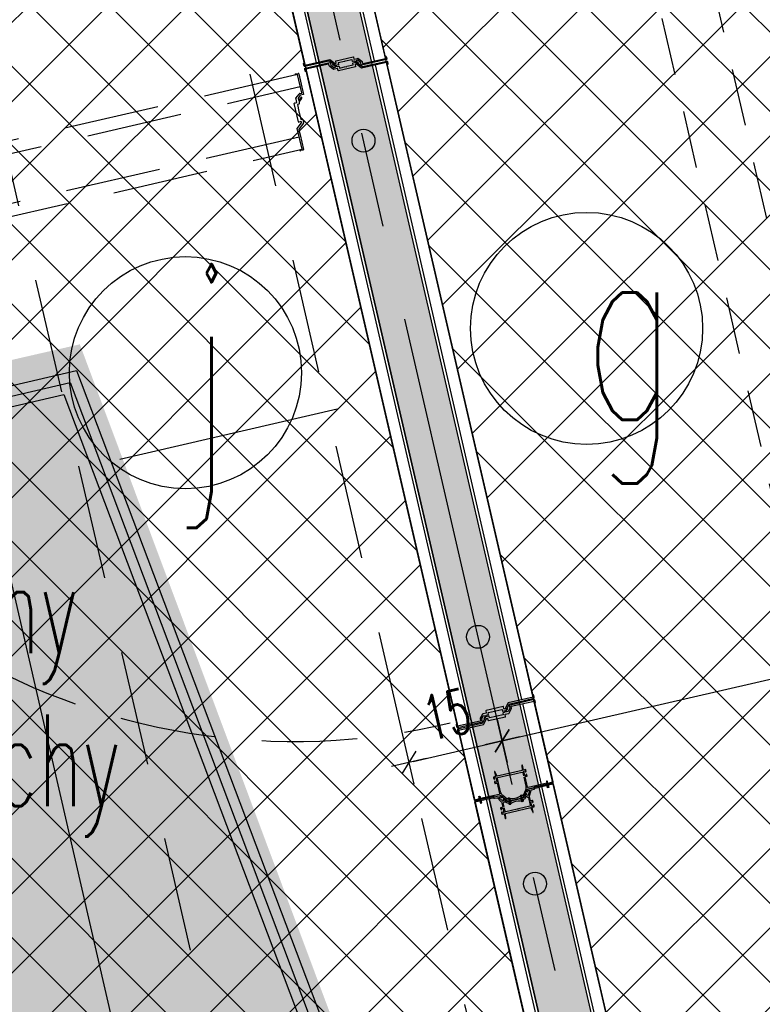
# Model space of a CAD drawing. Header units: centimetres. Extents: x -15121 to 17422, y -60492 to 0.
# Tile 130 of 256: x 2011 to 2128, y -30466 to -30311. Entities that reach past the tile are written whole.
import ezdxf
from ezdxf.enums import TextEntityAlignment as Align

# ---------------------------------------------------------------- set-up
doc = ezdxf.new("R2010")
doc.units = ezdxf.units.CM
doc.header["$LTSCALE"] = 60
for name, pattern in [('CENTER', [2, 1.25, -0.25, 0.25, -0.25]), ('DP', [0.5, 0.3, -0.2]), ('HIDDEN', [0.375, 0.25, -0.125]), ('MP', [0.25, 0.15, -0.1])]:
    doc.linetypes.add(name, pattern=pattern)
for name, color, linetype in [('AIKA KLIMATYZACJA2', 5, 'Continuous'), ('AIKA lampy restauracja wymiarowanie', 7, 'Continuous'), ('AIKA oznaczenia widoków2', 30, 'Continuous'), ('AIKA podłoga deski cała', 2, 'Continuous'), ('AIKA powierzchnie2', 2, 'Continuous'), ('AIKA sufity podwieszane', 8, 'Continuous'), ('AIKA sufity wymiarowanie', 7, 'Continuous'), ('AIKA szyny w podłodze', 3, 'Continuous'), ('AIKA trapezy', 8, 'Continuous'), ('AIKA trapezy hacz', 8, 'Continuous'), ('AIKA wymiarowanie ogólne rzut2', 7, 'Continuous'), ('AIKA ŚCIANA2', 8, 'Continuous'), ('AIKA ścianki mobilne', 7, 'Continuous'), ('L-AXIS', 10, 'CENTER'), ('L-HIDDEN', 8, 'HIDDEN'), ('podciagi i nadproza', 7, 'DP')]:
    doc.layers.add(name, color=color, linetype=linetype)
doc.styles.add('normalnysimplex', font='simplex.shx', dxfattribs={"width": 0.85})
doc.styles.add('RomanS', font='romans.shx')
doc.styles.add('wymiar', font='txt.shx', dxfattribs={"width": 0.6})
doc.dimstyles.new('Dwudziestka', dxfattribs={"dimtxt": 7, "dimasz": 0.7, "dimexe": 5, "dimexo": 0, "dimgap": 2.5, "dimtad": 1, "dimtoh": 1, "dimdec": 3, "dimrnd": 0.5, "dimdsep": 46, "dimtxsty": 'wymiar', "dimblk": 'znacznik', "dimcen": 0, "dimdle": 5, "dimse1": 1, "dimse2": 1, "dimclrd": 256, "dimclre": 256, "dimclrt": 256, "dimadec": 0, "dimazin": 0, "dimtfac": 0.4, "dimtdec": 3, "dimtix": 1, "dimtofl": 0, "dimtmove": 2, "dimatfit": 3, "dimldrblk": 'znacznik', "dimfxl": 1, "dimtolj": 1, "dimarcsym": 0})
pattern_1 = [(45, (5073.432, 672.602), (-6.221154, 6.221154), []), (135, (5073.432, 672.602), (-6.221154, -6.221154), [])]

# ---------------------------------------------------------------- blocks, each defined once
blk = doc.blocks.new('SL podciągi restauracja')
at = {"layer": 'podciagi i nadproza'}
blk.add_lwpolyline([(1367.39, -27389.24), (1505.06, -27985.56), (1466.08, -27994.55), (1328.41, -27398.24), (1367.39, -27389.24)], dxfattribs=at)
blk = doc.blocks.new('SL klima')
at = {"layer": 'AIKA KLIMATYZACJA2', "color": 140, "linetype": 'MP', "lineweight": -2}
for p, q in [((6341.44, -26591.26, 366.05), (6212.25, -26031.68, 366.05)), ((6203.48, -26033.71, 366.05), (6332.67, -26593.29, 366.05))]:
    blk.add_line(p, q, dxfattribs=at)
blk = doc.blocks.new('SL ścianki przesuwne restauracja')
at = {"layer": 'AIKA ścianki mobilne'}
for p, q in [((7037.15, -26259.49), (7034.22, -26246.78)), ((7035.97, -26246.37), (7038.9, -26259.09)), ((7026.22, -26260.17), (7023.69, -26249.21)), ((7025.45, -26248.8), (7027.98, -26259.77)), ((7050.19, -26364), (7026.37, -26260.79)), ((7028.12, -26260.39), (7051.94, -26363.6)), ((7060.31, -26359.82), (7037.29, -26260.12)), ((7039.05, -26259.71), (7062.06, -26359.41)), ((7031.27, -26314.2), (6997.17, -26322.07)), ((7062.2, -26360.04), (7065.14, -26372.75)), ((7063.39, -26373.16), (7060.45, -26360.44)), ((7052.86, -26375.59), (7050.33, -26364.62)), ((7052.09, -26364.22), (7054.62, -26375.18)), ((7088.31, -26481.12), (7063.45, -26373.45)), ((7065.21, -26373.04), (7090.06, -26480.71)), ((7052.86, -26375.59), (7053.64, -26375.41)), ((7053.55, -26375.02), (7053.7, -26374.98)), ((7053.64, -26375.41), (7053.55, -26375.02)), ((7053.7, -26374.98), (7053.79, -26375.37)), ((7054.68, -26375.47), (7079.54, -26483.14)), ((7077.79, -26483.55), (7052.93, -26375.88))]:
    blk.add_line(p, q, dxfattribs=at)
for points in [[(7031.15, -26259.83), (7031.08, -26259.51, -0.414214), (7031.12, -26259.45), (7033.78, -26258.84, -0.414214), (7033.84, -26258.87), (7033.92, -26259.19, 0.414212), (7033.94, -26259.21), (7034.42, -26259.1, 0.000001), (7034.55, -26259.07), (7035.15, -26259.52, -0.176326), (7035.23, -26259.64), (7035.28, -26259.88, 0.414214), (7035.34, -26259.91), (7038.9, -26259.09, 0.414214), (7038.92, -26259.07), (7038.88, -26258.88, 0.414212), (7038.85, -26258.87), (7038.83, -26258.77, -0.414214), (7038.85, -26258.74), (7038.89, -26258.73, -0.41421), (7038.99, -26258.79), (7039.08, -26259.17, -0.414213), (7039.02, -26259.27), (7035.1, -26260.17, -0.414213), (7035.08, -26260.16), (7034.98, -26259.73, 0.176324), (7034.97, -26259.71), (7034.54, -26259.39, 0.221651), (7034.52, -26259.38), (7034.26, -26259.44, 0.533896), (7034.25, -26259.47), (7034.37, -26259.65), (7034.4, -26259.61), (7034.47, -26259.72), (7034.5, -26259.68), (7034.56, -26259.8), (7034.6, -26259.76), (7034.69, -26259.83, -0.414286), (7034.69, -26259.86, -0.198947), (7034.68, -26259.86), (7034.57, -26259.88, -0.192971), (7034.49, -26259.86), (7034.07, -26259.56, 0.215704), (7033.91, -26259.53), (7033.75, -26259.56, -0.414212), (7033.69, -26259.52), (7033.64, -26259.3, 0.414212), (7033.61, -26259.29), (7032.62, -26259.51), (7032.54, -26259.49, 0.267947), (7032.52, -26259.49), (7032.46, -26259.55), (7031.47, -26259.78, 0.414214), (7031.45, -26259.8), (7031.5, -26260.03, -0.414214), (7031.47, -26260.09), (7031.03, -26260.19, -0.221694), (7030.95, -26260.17), (7030.12, -26259.55, 0.221682), (7029.95, -26259.51), (7029.26, -26259.68), (7026.2, -26260.38, -0.414163), (7026.1, -26260.32), (7026.02, -26259.94, -0.414214), (7026.08, -26259.84), (7026.12, -26259.83, -0.414214), (7026.15, -26259.85), (7026.17, -26259.95, 0.414233), (7026.16, -26259.97), (7026.2, -26260.16, 0.414212), (7026.22, -26260.17), (7030.15, -26259.26), (7030.97, -26259.88, 0.221697), (7031.01, -26259.89), (7031.14, -26259.86, 0.414211), (7031.15, -26259.83)], [(7034.12, -26260.05), (7034.19, -26260.37, -0.414214), (7034.15, -26260.43), (7031.48, -26261.05, -0.414214), (7031.42, -26261.01), (7031.35, -26260.69, 0.414212), (7031.32, -26260.67), (7030.85, -26260.78, 0.000001), (7030.72, -26260.81), (7030.12, -26260.36, -0.176326), (7030.04, -26260.24), (7029.99, -26260.01, 0.414214), (7029.93, -26259.97), (7026.37, -26260.79, 0.414214), (7026.35, -26260.81), (7026.39, -26261, 0.414212), (7026.42, -26261.01), (7026.44, -26261.11, -0.414214), (7026.43, -26261.14), (7026.38, -26261.15, -0.41421), (7026.28, -26261.09), (7026.19, -26260.71, -0.414213), (7026.25, -26260.61), (7030.16, -26259.71, -0.414213), (7030.19, -26259.72), (7030.29, -26260.16, 0.176324), (7030.3, -26260.17), (7030.73, -26260.49, 0.221651), (7030.75, -26260.5), (7031.01, -26260.44, 0.533896), (7031.02, -26260.41), (7030.89, -26260.23), (7030.86, -26260.27), (7030.8, -26260.16), (7030.77, -26260.2), (7030.7, -26260.09), (7030.67, -26260.13), (7030.58, -26260.05, -0.414286), (7030.57, -26260.03, -0.198947), (7030.59, -26260.02), (7030.7, -26260, -0.192971), (7030.77, -26260.02), (7031.2, -26260.32, 0.215704), (7031.36, -26260.36), (7031.52, -26260.32, -0.414212), (7031.58, -26260.36), (7031.63, -26260.58, 0.414212), (7031.66, -26260.6), (7032.64, -26260.37), (7032.73, -26260.39, 0.267947), (7032.75, -26260.39), (7032.81, -26260.33), (7033.8, -26260.1, 0.414214), (7033.81, -26260.08), (7033.76, -26259.85, -0.414214), (7033.8, -26259.79), (7034.24, -26259.69, -0.221694), (7034.32, -26259.71), (7035.15, -26260.33, 0.221682), (7035.31, -26260.37), (7036.01, -26260.21), (7039.07, -26259.5, -0.414163), (7039.17, -26259.56), (7039.25, -26259.94, -0.414214), (7039.19, -26260.04), (7039.15, -26260.05, -0.414214), (7039.12, -26260.03), (7039.1, -26259.93, 0.414233), (7039.11, -26259.91), (7039.07, -26259.73, 0.414212), (7039.05, -26259.71), (7035.11, -26260.62), (7034.3, -26260, 0.221697), (7034.26, -26260), (7034.13, -26260.02, 0.414211), (7034.12, -26260.05)], [(7057.48, -26361.27), (7057.41, -26360.95, 0.414214), (7057.35, -26360.91), (7054.68, -26361.53, 0.414214), (7054.64, -26361.59), (7054.71, -26361.91, -0.414212), (7054.7, -26361.94), (7054.22, -26362.05, -0.000001), (7054.09, -26362.08), (7053.75, -26362.75, 0.176326), (7053.73, -26362.88), (7053.79, -26363.12, -0.414214), (7053.75, -26363.18), (7050.19, -26364, -0.414214), (7050.16, -26363.99), (7050.12, -26363.8, -0.414212), (7050.14, -26363.78), (7050.11, -26363.68, 0.414214), (7050.09, -26363.67), (7050.04, -26363.68, 0.41421), (7049.98, -26363.77), (7050.07, -26364.15, 0.414213), (7050.17, -26364.21), (7054.08, -26363.31, 0.414213), (7054.09, -26363.29), (7053.99, -26362.85, -0.176324), (7054, -26362.84), (7054.24, -26362.36, -0.221651), (7054.26, -26362.35), (7054.52, -26362.29, -0.533896), (7054.54, -26362.31), (7054.51, -26362.52), (7054.46, -26362.5), (7054.45, -26362.63), (7054.41, -26362.61), (7054.4, -26362.74), (7054.35, -26362.71), (7054.3, -26362.82, 0.414286), (7054.31, -26362.85, 0.198947), (7054.32, -26362.85), (7054.43, -26362.81, 0.192971), (7054.49, -26362.76), (7054.74, -26362.3, -0.215704), (7054.87, -26362.2), (7055.03, -26362.17, 0.414212), (7055.07, -26362.11), (7055.02, -26361.88, -0.414212), (7055.03, -26361.86), (7056.02, -26361.63), (7056.08, -26361.57, -0.267947), (7056.1, -26361.57), (7056.19, -26361.59), (7057.17, -26361.36, -0.414214), (7057.2, -26361.38), (7057.25, -26361.6, 0.414214), (7057.31, -26361.64), (7057.75, -26361.54, 0.221694), (7057.82, -26361.49), (7058.28, -26360.57, -0.221682), (7058.42, -26360.46), (7059.12, -26360.3), (7062.17, -26359.59, 0.414163), (7062.23, -26359.5), (7062.15, -26359.12, 0.414214), (7062.05, -26359.06), (7062, -26359.07, 0.414214), (7061.99, -26359.09), (7062.01, -26359.19, -0.414233), (7062.03, -26359.21), (7062.08, -26359.39, -0.414212), (7062.06, -26359.41), (7058.13, -26360.32), (7057.66, -26361.23, -0.221697), (7057.63, -26361.26), (7057.51, -26361.29, -0.414211), (7057.48, -26361.27)], [(7054.91, -26362.77), (7054.99, -26363.09, 0.414214), (7055.05, -26363.12), (7057.72, -26362.51, 0.414214), (7057.75, -26362.45), (7057.68, -26362.13, -0.414212), (7057.69, -26362.1), (7058.17, -26361.99, -0.000001), (7058.3, -26361.96), (7058.64, -26361.29, 0.176326), (7058.66, -26361.15), (7058.6, -26360.92, -0.414214), (7058.64, -26360.86), (7062.2, -26360.04, -0.414214), (7062.23, -26360.05), (7062.27, -26360.24, -0.414212), (7062.26, -26360.26), (7062.28, -26360.36, 0.414214), (7062.3, -26360.37), (7062.35, -26360.36, 0.41421), (7062.41, -26360.26), (7062.32, -26359.88, 0.414213), (7062.23, -26359.82), (7058.31, -26360.73, 0.414213), (7058.3, -26360.75), (7058.4, -26361.18, -0.176324), (7058.4, -26361.2), (7058.15, -26361.68, -0.221651), (7058.14, -26361.69), (7057.88, -26361.75, -0.533896), (7057.85, -26361.73), (7057.89, -26361.52), (7057.93, -26361.54), (7057.94, -26361.41), (7057.99, -26361.43), (7058, -26361.3), (7058.04, -26361.33), (7058.09, -26361.22, 0.414286), (7058.09, -26361.19, 0.198947), (7058.07, -26361.19), (7057.96, -26361.23, 0.192971), (7057.9, -26361.27), (7057.66, -26361.73, -0.215704), (7057.52, -26361.83), (7057.36, -26361.87, 0.414212), (7057.33, -26361.93), (7057.38, -26362.16, -0.414212), (7057.36, -26362.18), (7056.37, -26362.41), (7056.31, -26362.47, -0.267947), (7056.29, -26362.47), (7056.21, -26362.45), (7055.22, -26362.67, -0.414214), (7055.19, -26362.66), (7055.14, -26362.43, 0.414214), (7055.08, -26362.4), (7054.64, -26362.5, 0.221694), (7054.58, -26362.55), (7054.11, -26363.47, -0.221682), (7053.97, -26363.58), (7053.28, -26363.74), (7050.22, -26364.44, 0.414163), (7050.16, -26364.54), (7050.25, -26364.92, 0.414214), (7050.34, -26364.98), (7050.39, -26364.97, 0.414214), (7050.41, -26364.95), (7050.38, -26364.85, -0.414233), (7050.36, -26364.83), (7050.32, -26364.65, -0.414212), (7050.33, -26364.62), (7054.26, -26363.72), (7054.73, -26362.81, -0.221697), (7054.76, -26362.78), (7054.89, -26362.75, -0.414211), (7054.91, -26362.77)], [(7060.58, -26371.98), (7060.91, -26373.4, -0.162719), (7060.85, -26374.03), (7060.48, -26374.85, -0.023978), (7060.46, -26374.9, -0.684311), (7060.37, -26374.88), (7060.36, -26374.85, 0.414214), (7060.3, -26374.81), (7060.12, -26374.85, 0.198912), (7060.09, -26374.88), (7060.03, -26374.96, 0.668179), (7060.05, -26374.99), (7060.21, -26374.96, -0.414214), (7060.23, -26374.97), (7060.28, -26375.17, -0.414214), (7060.26, -26375.19), (7060.11, -26375.23, 0.414214), (7060.09, -26375.25), (7060.11, -26375.33, 0.414214), (7060.13, -26375.34), (7060.28, -26375.31, 0.235614), (7060.62, -26375.03), (7061.08, -26374, -0.235614), (7061.22, -26373.88), (7062.14, -26373.67, 0.198912), (7062.17, -26373.65), (7062.2, -26373.6, -0.198912), (7062.23, -26373.58), (7064.32, -26373.1, 0.414214), (7064.38, -26373), (7064.3, -26372.67, 0.414214), (7064.2, -26372.61), (7064.15, -26372.62, 0.414214), (7064.14, -26372.64), (7064.16, -26372.74, -0.414214), (7064.19, -26372.76), (7064.23, -26372.94, -0.414214), (7064.21, -26372.96), (7061.29, -26373.64, -0.414214), (7061.17, -26373.56), (7060.79, -26371.93, -0.414214), (7060.81, -26371.9), (7061.1, -26371.84, 0.414214), (7061.14, -26371.78), (7061.1, -26371.59, 0.198912), (7061.07, -26371.56), (7060.99, -26371.51, 0.668179), (7060.96, -26371.53), (7060.99, -26371.69, -0.414214), (7060.98, -26371.71), (7060.77, -26371.76, -0.414214), (7060.75, -26371.74), (7060.59, -26371.05, -0.414214), (7060.61, -26371.03), (7060.81, -26370.98, -0.414214), (7060.83, -26370.99), (7060.87, -26371.15, 0.668179), (7060.91, -26371.16), (7060.96, -26371.07, 0.198912), (7060.97, -26371.03), (7060.92, -26370.85, 0.414214), (7060.86, -26370.81), (7060.57, -26370.88, -0.414214), (7060.55, -26370.87), (7060.38, -26370.13, 0.414214), (7060.35, -26370.11), (7060.31, -26370.12, 0.36397), (7060.29, -26370.14), (7060.33, -26370.83, 0.043661), (7060.34, -26370.89), (7060.34, -26370.91, -0.414214), (7060.33, -26370.94), (7056.39, -26371.85, -0.414214), (7056.37, -26371.83), (7056.36, -26371.8, 0.043661), (7056.35, -26371.75), (7056.07, -26371.11, 0.36397), (7056.05, -26371.1), (7056.01, -26371.11, 0.414214), (7055.99, -26371.14), (7056.16, -26371.88, -0.414214), (7056.15, -26371.9), (7055.86, -26371.97, 0.414214), (7055.82, -26372.03), (7055.86, -26372.21, 0.198912), (7055.88, -26372.24), (7055.97, -26372.3, 0.668179), (7056, -26372.28), (7055.96, -26372.12, -0.414214), (7055.98, -26372.1), (7056.18, -26372.05, -0.414214), (7056.21, -26372.06), (7056.37, -26372.75, -0.414214), (7056.35, -26372.78), (7056.15, -26372.83, -0.414214), (7056.12, -26372.81), (7056.09, -26372.66, 0.668179), (7056.05, -26372.65), (7056, -26372.73, 0.198912), (7055.99, -26372.77), (7056.03, -26372.96, 0.414214), (7056.09, -26372.99), (7056.38, -26372.93, -0.414214), (7056.41, -26372.94), (7056.79, -26374.58, -0.414214), (7056.71, -26374.7), (7053.79, -26375.37, -0.414214), (7053.76, -26375.36), (7053.72, -26375.17, -0.414214), (7053.74, -26375.15), (7053.71, -26375.05, 0.414214), (7053.69, -26375.04), (7053.64, -26375.05, 0.414214), (7053.58, -26375.14), (7053.66, -26375.47, 0.414214), (7053.75, -26375.53), (7055.84, -26375.05, -0.198912), (7055.88, -26375.06), (7055.93, -26375.09, 0.198912), (7055.97, -26375.09), (7056.88, -26374.88, -0.235614), (7057.06, -26374.92), (7057.92, -26375.65, 0.235614), (7058.35, -26375.75), (7058.5, -26375.72, 0.414214), (7058.51, -26375.7), (7058.49, -26375.62, 0.414214), (7058.47, -26375.6), (7058.31, -26375.64, -0.414214), (7058.29, -26375.63), (7058.25, -26375.43, -0.414214), (7058.26, -26375.41), (7058.42, -26375.37, 0.668179), (7058.42, -26375.33), (7058.34, -26375.28, 0.198912), (7058.3, -26375.27), (7058.12, -26375.32, 0.414214), (7058.08, -26375.38), (7058.09, -26375.41, -0.684311), (7058.01, -26375.46, -0.023978), (7057.97, -26375.43), (7057.28, -26374.85, -0.162719), (7056.95, -26374.31), (7056.46, -26372.19, -0.414214), (7056.54, -26372.07), (7058.33, -26371.65), (7058.4, -26371.59, -0.267949), (7058.42, -26371.59), (7058.5, -26371.62), (7060.3, -26371.2, -0.414214), (7060.42, -26371.28), (7060.54, -26371.79)]]:
    blk.add_lwpolyline(points, format="xyb", dxfattribs=at)
at = {"layer": 'AIKA ścianki mobilne', "linetype": 'Continuous'}
blk.add_lwpolyline([(7057.49, -26376.64), (7057.36, -26376.11, -0.265236), (7057.39, -26376.01), (7057.55, -26375.86, -0.397137), (7057.68, -26375.86, 0.21042), (7058.14, -26376.02, -0.371263), (7058.25, -26376.1), (7058.27, -26376.19, 0.414214), (7058.39, -26376.26), (7058.52, -26376.23, 0.198912), (7058.55, -26376.21), (7058.6, -26376.12, 0.668179), (7058.58, -26376.09), (7058.43, -26376.13, -0.414214), (7058.4, -26376.11), (7058.36, -26375.92, -0.414214), (7058.37, -26375.89), (7058.53, -26375.86, 0.414214), (7058.54, -26375.83), (7058.53, -26375.76, 0.414214), (7058.5, -26375.74), (7058.18, -26375.81, -0.226285), (7057.85, -26375.74), (7057.52, -26375.48, 0.155747), (7057.49, -26375.47), (7057.36, -26375.47, 0.668179), (7057.35, -26375.5), (7057.46, -26375.62, -0.414214), (7057.46, -26375.65), (7057.3, -26375.79, -0.414214), (7057.28, -26375.79), (7056.73, -26375.22, -0.580732), (7056.76, -26375.14), (7056.94, -26375.09, -0.265236), (7056.96, -26375.1), (7057.08, -26375.22, 0.414214), (7057.11, -26375.22), (7057.22, -26375.12, 0.447259), (7057.22, -26375.09), (7057.05, -26374.95, 0.235614), (7056.88, -26374.91), (7055.96, -26375.12, -0.198912), (7055.92, -26375.11), (7055.86, -26375.07, 0.198912), (7055.8, -26375.06), (7053.75, -26375.53, 0.414214), (7053.69, -26375.63), (7053.77, -26375.96, 0.414214), (7053.87, -26376.02), (7053.92, -26376.01, 0.414214), (7053.93, -26375.99), (7053.91, -26375.89, -0.414214), (7053.88, -26375.87), (7053.84, -26375.69, -0.414214), (7053.86, -26375.66), (7055.76, -26375.23, -0.198912), (7055.79, -26375.23), (7055.91, -26375.3, 0.198912), (7055.98, -26375.32), (7056.37, -26375.23, -0.265236), (7056.46, -26375.26), (7057, -26375.82, -0.13423), (7057.13, -26376.05), (7057.28, -26376.7, -0.414214), (7057.26, -26376.73), (7056.97, -26376.79, 0.414214), (7056.93, -26376.85), (7056.97, -26377.04, 0.198912), (7057, -26377.07), (7057.08, -26377.12, 0.668179), (7057.11, -26377.1), (7057.08, -26376.94, -0.414214), (7057.09, -26376.92), (7057.3, -26376.87, -0.414214), (7057.32, -26376.89), (7057.48, -26377.58, -0.414214), (7057.46, -26377.6), (7057.26, -26377.65, -0.414214), (7057.24, -26377.63), (7057.2, -26377.48, 0.668179), (7057.16, -26377.47), (7057.11, -26377.56, 0.198912), (7057.1, -26377.6), (7057.15, -26377.78, 0.414214), (7057.21, -26377.82), (7057.5, -26377.75, -0.414214), (7057.52, -26377.76), (7057.69, -26378.5, 0.414214), (7057.72, -26378.52), (7057.76, -26378.51, 0.36397), (7057.78, -26378.49), (7057.74, -26377.79, 0.043661), (7057.73, -26377.74), (7057.73, -26377.72, -0.414214), (7057.74, -26377.69), (7061.68, -26376.78, -0.414214), (7061.7, -26376.8), (7061.71, -26376.82, 0.043661), (7061.72, -26376.87), (7062, -26377.51, 0.36397), (7062.02, -26377.53), (7062.06, -26377.52, 0.414214), (7062.08, -26377.49), (7061.91, -26376.75, -0.414214), (7061.92, -26376.73), (7062.21, -26376.66, 0.414214), (7062.25, -26376.6), (7062.21, -26376.42, 0.198912), (7062.19, -26376.39), (7062.1, -26376.33, 0.668179), (7062.07, -26376.35), (7062.11, -26376.51, -0.414214), (7062.09, -26376.53), (7061.89, -26376.58, -0.414214), (7061.86, -26376.57), (7061.7, -26375.87, -0.414214), (7061.72, -26375.85), (7061.92, -26375.8, -0.414214), (7061.95, -26375.82), (7061.98, -26375.97, 0.668179), (7062.02, -26375.98), (7062.07, -26375.89, 0.198912), (7062.08, -26375.86), (7062.04, -26375.67, 0.414214), (7061.98, -26375.64), (7061.69, -26375.7, -0.414214), (7061.66, -26375.69), (7061.51, -26375.04, -0.13423), (7061.52, -26374.78), (7061.76, -26374.03, -0.265236), (7061.83, -26373.97), (7062.22, -26373.88, 0.198912), (7062.28, -26373.83), (7062.36, -26373.71, -0.198912), (7062.38, -26373.7), (7064.28, -26373.26, -0.414214), (7064.31, -26373.27), (7064.35, -26373.46, -0.414214), (7064.33, -26373.48), (7064.36, -26373.58, 0.414214), (7064.38, -26373.59), (7064.43, -26373.58, 0.414214), (7064.49, -26373.49), (7064.41, -26373.16, 0.414214), (7064.32, -26373.1), (7062.27, -26373.57, 0.198912), (7062.22, -26373.6), (7062.18, -26373.67, -0.198912), (7062.15, -26373.69), (7061.23, -26373.9, 0.235614), (7061.1, -26374.01), (7061.01, -26374.21, 0.447259), (7061.02, -26374.24), (7061.17, -26374.28, 0.414214), (7061.19, -26374.27), (7061.24, -26374.11, -0.265236), (7061.26, -26374.1), (7061.44, -26374.06, -0.580732), (7061.5, -26374.12), (7061.26, -26374.87, -0.414214), (7061.24, -26374.88), (7061.04, -26374.82, -0.414214), (7061.02, -26374.79), (7061.07, -26374.64, 0.668179), (7061.04, -26374.62), (7060.93, -26374.68, 0.155747), (7060.91, -26374.7), (7060.73, -26375.08, -0.226285), (7060.46, -26375.29), (7060.14, -26375.36, 0.414214), (7060.12, -26375.39), (7060.14, -26375.46, 0.414214), (7060.17, -26375.48), (7060.32, -26375.44, -0.414214), (7060.35, -26375.46), (7060.39, -26375.65, -0.414214), (7060.38, -26375.68), (7060.22, -26375.71, 0.668179), (7060.21, -26375.75), (7060.3, -26375.8, 0.198912), (7060.34, -26375.81), (7060.47, -26375.78, 0.414214), (7060.55, -26375.66), (7060.53, -26375.57, -0.371263), (7060.59, -26375.46, 0.21042), (7060.93, -26375.11, -0.397137), (7061.05, -26375.05), (7061.25, -26375.12, -0.265236), (7061.32, -26375.19), (7061.61, -26376.44, -0.414214), (7061.53, -26376.56), (7059.74, -26376.97), (7059.67, -26377.03, -0.267949), (7059.65, -26377.04), (7059.57, -26377.01), (7057.77, -26377.43, -0.414214), (7057.65, -26377.35), (7057.53, -26376.83)], format="xyb", dxfattribs=at)
at = {"layer": 'AIKA ścianki mobilne'}
for points in [[(7065.21, -26373.04), (7064.43, -26373.22), (7064.52, -26373.61), (7064.32, -26373.66), (7064.23, -26373.27)], [(7052.93, -26375.88), (7053.71, -26375.7), (7053.8, -26376.09), (7053.99, -26376.04), (7053.9, -26375.65)]]:
    blk.add_lwpolyline(points, dxfattribs=at)
for points in [[(7065.14, -26372.75), (7065.17, -26372.9), (7064.39, -26373.08), (7064.36, -26372.93)], [(7064.39, -26373.08), (7064.43, -26373.22), (7065.21, -26373.04), (7065.17, -26372.9)], [(7052.86, -26375.59), (7052.9, -26375.73), (7053.68, -26375.55), (7053.64, -26375.41)], [(7052.9, -26375.73), (7052.93, -26375.88), (7053.71, -26375.7), (7053.68, -26375.55)]]:
    blk.add_lwpolyline(points, close=True, dxfattribs=at)
for points in [[(7058.55, -26375.36, 0.167317), (7059.92, -26375.05), (7060.21, -26374.98), (7060.26, -26375.18), (7060.06, -26375.22), (7060.09, -26375.35), (7058.53, -26375.71), (7058.5, -26375.58), (7058.31, -26375.62), (7058.26, -26375.43)], [(7058.71, -26376.05, -0.167317), (7060.08, -26375.73), (7060.37, -26375.67), (7060.33, -26375.47), (7060.12, -26375.51), (7060.1, -26375.39), (7058.54, -26375.74), (7058.57, -26375.88), (7058.38, -26375.92), (7058.42, -26376.12)]]:
    blk.add_lwpolyline(points, format="xyb", close=True, dxfattribs=at)
for centre in [(7035.42, -26272), (7053.41, -26349.95), (7062.36, -26388.74)]:
    blk.add_circle(centre, 1.8, dxfattribs=at)
at = {"layer": 'L-AXIS'}
blk.add_lwpolyline([(7085.76, -26490.07), (6871.38, -25561.5)], dxfattribs=at)
at = {"layer": 'L-HIDDEN'}
for p, q in [((7025.06, -26261.62), (6925.92, -26284.52)), ((6926.35, -26286.42), (7025.5, -26263.52)), ((7025.33, -26271.46), (6929.98, -26293.47)), ((6930.42, -26295.37), (7025.77, -26273.36))]:
    blk.add_line(p, q, dxfattribs=at)
blk.add_lwpolyline([(7025.63, -26269.02), (7025.29, -26269.1, -0.414214), (7025.22, -26269.06), (7024.55, -26266.17, -0.414214), (7024.59, -26266.1), (7024.94, -26266.02, 0.414212), (7024.96, -26266), (7024.84, -26265.48, 0.000001), (7024.81, -26265.34), (7025.3, -26264.69, -0.176326), (7025.42, -26264.6), (7025.68, -26264.55, 0.414214), (7025.72, -26264.48), (7025.06, -26261.62, 0.414214), (7025.03, -26261.61), (7024.82, -26261.68), (7024.71, -26261.7, -0.414214), (7024.69, -26261.69), (7024.67, -26261.64, -0.41421), (7024.74, -26261.53), (7025.15, -26261.44, -0.414213), (7025.25, -26261.5), (7026, -26264.74, -0.414213), (7025.99, -26264.76), (7025.52, -26264.87, 0.176324), (7025.5, -26264.88), (7025.15, -26265.35, 0.221651), (7025.15, -26265.37), (7025.21, -26265.65, 0.533896), (7025.25, -26265.66), (7025.44, -26265.53), (7025.39, -26265.5), (7025.52, -26265.43), (7025.47, -26265.39), (7025.59, -26265.32), (7025.55, -26265.29), (7025.63, -26265.19, -0.414286), (7025.66, -26265.18, -0.198947), (7025.67, -26265.2), (7025.68, -26265.32, -0.192971), (7025.67, -26265.4), (7025.34, -26265.86, 0.215704), (7025.3, -26266.03), (7025.34, -26266.21, -0.414212), (7025.3, -26266.27), (7025.06, -26266.33, 0.414212), (7025.04, -26266.35), (7025.29, -26267.42), (7025.26, -26267.52, 0.267947), (7025.26, -26267.54), (7025.33, -26267.61), (7025.58, -26268.68, 0.414214), (7025.6, -26268.69), (7025.85, -26268.64, -0.414214), (7025.91, -26268.68), (7026.02, -26269.15, -0.221694), (7026, -26269.24), (7025.33, -26270.14, 0.221682), (7025.29, -26270.32), (7025.46, -26271.07), (7026, -26273.38, -0.414163), (7025.93, -26273.49), (7025.52, -26273.58, -0.414214), (7025.42, -26273.52), (7025.4, -26273.46, -0.414214), (7025.42, -26273.44), (7025.52, -26273.41, 0.414233), (7025.55, -26273.43), (7025.75, -26273.38, 0.414212), (7025.77, -26273.36), (7025.02, -26270.1), (7025.68, -26269.22, 0.221697), (7025.69, -26269.17), (7025.66, -26269.04, 0.414211), (7025.63, -26269.02)], format="xyb", dxfattribs=at)
blk.add_arc((7024.62, -26263.04), 103.35, 192.2931, 283.6524, dxfattribs=at)
at = {"layer": 'AIKA ścianki mobilne', "style": 'normalnysimplex', "width": 0.85, "flags": 12}
for p in [(7526.71, -25549.96), (6841.55, -25708.14), (6722.86, -25735.55), (7655.65, -26108.47), (6970.49, -26266.66), (6851.79, -26294.06)]:
    blk.add_attdef('200', text='', height=0.3, rotation=13, dxfattribs=at).set_placement(p, align=Align.TOP_LEFT)
at = {"layer": 'AIKA ścianki mobilne', "style": 'normalnysimplex', "width": 0.85}
for p in [(7511.03, -25612.22), (6883.82, -25757.03), (6707.18, -25797.81), (7639.97, -26170.73), (7012.75, -26315.54), (6836.11, -26356.32)]:
    blk.add_attdef('80', text='', height=0.3, rotation=13, dxfattribs=at).set_placement(p, align=Align.CENTER)
blk = doc.blocks.new('znacznik')
at = {"color": 0}
for points in [[(0, -5), (0, 5)], [(-4, 0), (4, 0)]]:
    blk.add_lwpolyline(points, dxfattribs=at)
at = {"color": 1}
blk.add_lwpolyline([(-2.12, -2.12), (2.12, 2.12)], dxfattribs=at)
blk = doc.blocks.new('*D5396')
at = {"layer": 'AIKA wymiarowanie ogólne rzut2', "lineweight": -2, "transparency": 16777216}
blk.add_line((2672.25, -30385.07), (2108.52, -30515.22), dxfattribs=at)
at = {"layer": 'Defpoints', "color": 0, "transparency": 16777216}
for p in [(2673.81, -30388.7), (2107.84, -30515.37), (2115.41, -30548.15)]:
    blk.add_point(p, dxfattribs=at)
at = {"layer": 'AIKA wymiarowanie ogólne rzut2', "linetype": 'ByBlock', "lineweight": -2, "transparency": 16777216, "xscale": 0.7, "yscale": 0.7, "zscale": 0.7}
for p, rotation in [((2672.93, -30384.91), 12.99999999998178), ((2107.84, -30515.37), 192.9999999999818)]:
    blk.add_blockref('znacznik', p, dxfattribs=dict(at, rotation=rotation))
at = {"layer": 'AIKA wymiarowanie ogólne rzut2', "transparency": 16777216, "insert": (2389.04, -30444.3), "char_height": 7, "attachment_point": 5, "rotation": 13, "style": 'wymiar'}
blk.add_mtext('\\A1;580', dxfattribs=at)
blk = doc.blocks.new('*D5404')
at = {"layer": 'AIKA wymiarowanie ogólne rzut2', "lineweight": -2, "transparency": 16777216}
blk.add_line((2043.47, -30545.56), (1907.01, -29954.51), dxfattribs=at)
at = {"layer": 'Defpoints', "color": 0, "transparency": 16777216}
for p in [(1919.01, -29951.02), (1906.85, -29953.83), (2055.78, -30543.44)]:
    blk.add_point(p, dxfattribs=at)
at = {"layer": 'AIKA wymiarowanie ogólne rzut2', "linetype": 'ByBlock', "lineweight": -2, "transparency": 16777216, "xscale": 0.7, "yscale": 0.7, "zscale": 0.7}
for p, rotation in [((1906.85, -29953.83), 102.9999999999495), ((2043.62, -30546.25), 282.9999999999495)]:
    blk.add_blockref('znacznik', p, dxfattribs=dict(at, rotation=rotation))
at = {"layer": 'AIKA wymiarowanie ogólne rzut2', "transparency": 16777216, "insert": (1981.08, -30248.69), "char_height": 7, "attachment_point": 5, "rotation": 283, "style": 'wymiar'}
blk.add_mtext('\\A1;608', dxfattribs=at)
blk = doc.blocks.new('*D7139')
at = {"layer": 'AIKA lampy restauracja wymiarowanie', "lineweight": -2, "transparency": 16777216}
blk.add_line((1992.55, -30433.47), (2024.71, -30567.51), dxfattribs=at)
at = {"layer": 'Defpoints', "color": 0, "transparency": 16777216}
for p in [(1968.62, -30438.49), (2024.88, -30568.19), (1930.23, -30590.9)]:
    blk.add_point(p, dxfattribs=at)
at = {"layer": 'AIKA lampy restauracja wymiarowanie', "lineweight": -2, "transparency": 16777216, "xscale": 0.7, "yscale": 0.7, "zscale": 0.7}
for p, rotation in [((1992.39, -30432.79), 103.4939145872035), ((2024.88, -30568.19), 283.4939145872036)]:
    blk.add_blockref('znacznik', p, dxfattribs=dict(at, rotation=rotation))
at = {"layer": 'AIKA lampy restauracja wymiarowanie', "transparency": 16777216, "insert": (2014.47, -30499.09), "char_height": 7, "attachment_point": 5, "rotation": 283.4939, "style": 'wymiar'}
blk.add_mtext('\\A1;139', dxfattribs=at)
blk = doc.blocks.new('*D7174')
at = {"layer": 'AIKA lampy restauracja wymiarowanie', "lineweight": -2, "transparency": 16777216}
blk.add_line((2072.86, -30427.61), (2086.15, -30424.54), dxfattribs=at)
at = {"layer": 'Defpoints', "color": 0, "transparency": 16777216}
for p in [(2083.75, -30411), (2069.09, -30414.38), (2086.84, -30424.38)]:
    blk.add_point(p, dxfattribs=at)
at = {"layer": 'AIKA lampy restauracja wymiarowanie', "lineweight": -2, "transparency": 16777216, "xscale": 0.7, "yscale": 0.7, "zscale": 0.7}
for p, rotation in [((2086.84, -30424.38), 12.99999999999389), ((2072.18, -30427.77), 192.9999999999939)]:
    blk.add_blockref('znacznik', p, dxfattribs=dict(at, rotation=rotation))
at = {"layer": 'AIKA lampy restauracja wymiarowanie', "transparency": 16777216, "insert": (2078.16, -30420.23), "char_height": 7, "attachment_point": 5, "rotation": 13, "style": 'wymiar'}
blk.add_mtext('\\A1;15', dxfattribs=at)
blk = doc.blocks.new('*D7175')
at = {"layer": 'AIKA lampy restauracja wymiarowanie', "lineweight": -2, "transparency": 16777216}
blk.add_line((2087.52, -30424.23), (2180.8, -30402.69), dxfattribs=at)
at = {"layer": 'Defpoints', "color": 0, "transparency": 16777216}
for p in [(2178.17, -30388.2), (2181.48, -30402.53), (2083.75, -30411)]:
    blk.add_point(p, dxfattribs=at)
at = {"layer": 'AIKA lampy restauracja wymiarowanie', "lineweight": -2, "transparency": 16777216, "xscale": 0.7, "yscale": 0.7, "zscale": 0.7}
for p, rotation in [((2181.48, -30402.53), 12.9999999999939), ((2086.84, -30424.38), 192.9999999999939)]:
    blk.add_blockref('znacznik', p, dxfattribs=dict(at, rotation=rotation))
at = {"layer": 'AIKA lampy restauracja wymiarowanie', "transparency": 16777216, "insert": (2132.81, -30407.61), "char_height": 7, "attachment_point": 5, "rotation": 13, "style": 'wymiar'}
blk.add_mtext('\\A1;97', dxfattribs=at)
blk = doc.blocks.new('*D7271')
at = {"layer": 'AIKA sufity wymiarowanie', "lineweight": -2, "transparency": 16777216}
blk.add_line((2104.56, -30498.04), (2668.29, -30367.89), dxfattribs=at)
at = {"layer": 'Defpoints', "color": 0, "transparency": 16777216}
for p in [(2668.97, -30367.74), (2668.97, -30367.74), (2103.88, -30498.2)]:
    blk.add_point(p, dxfattribs=at)
at = {"layer": 'AIKA sufity wymiarowanie', "lineweight": -2, "transparency": 16777216, "xscale": 0.7, "yscale": 0.7, "zscale": 0.7}
for p, rotation in [((2668.97, -30367.74), 12.9999999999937), ((2103.88, -30498.2), 192.9999999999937)]:
    blk.add_blockref('znacznik', p, dxfattribs=dict(at, rotation=rotation))
at = {"layer": 'AIKA sufity wymiarowanie', "transparency": 16777216, "insert": (2385.07, -30427.12), "char_height": 7, "attachment_point": 5, "rotation": 13, "style": 'wymiar'}
blk.add_mtext('\\A1;580', dxfattribs=at)

msp = doc.modelspace()

# ---------------------------------------------------------------- hatches: boundary and pattern name
at = {"layer": 'AIKA sufity podwieszane', "transparency": 33554610}
h = msp.add_hatch(dxfattribs=at)
h.set_pattern_fill('ANSI37', color=256, scale=2.771036)
h.set_pattern_definition(pattern_1)
h.paths.add_polyline_path([(3263.0511, -29233.6017), (3143.0511, -29233.6017), (3143.0511, -29195.6017), (3027.0511, -29195.6017), (3027.0511, -29233.6017), (2963.0511, -29233.6017), (2963.0511, -29193.9885), (2797.0511, -29193.9885), (2797.0511, -29233.6017), (2733.0511, -29233.6017), (2733.0511, -29195.6017), (2617.0511, -29195.6017), (2617.0511, -29233.6017), (2497.0511, -29233.6017), (2497.0511, -29254.2071), (2449.7172, -29253.5776), (2492.7248, -29439.8638), (2512.2122, -29435.3648), (2522.11, -29478.2371), (1907.5742, -29619.9086), (2121.0978, -30544.7807), (2160.7103, -30535.6354), (2167.0089, -30562.9178), (2328.7543, -30525.5759), (2322.4557, -30498.2935), (2692.7163, -30412.8121), (2689.1171, -30397.2222), (2731.9894, -30387.3244), (2736.209, -30405.6017), (3029.0511, -30405.6017), (3029.0511, -30433.6017), (3195.0511, -30433.6017), (3195.0511, -30405.6017), (3255.0511, -30405.6017), (3255.0511, -30389.6017), (3263.0511, -30389.6017)])
h = msp.add_hatch(dxfattribs=at)
h.set_pattern_fill('ANSI37', color=256, scale=2.771036)
h.set_pattern_definition(pattern_1)
h.paths.add_polyline_path([(1895.3422, -29622.938), (1051.961, -29817.6477), (1083.6791, -29955.0339), (1108.8373, -29949.2257), (1118.7352, -29992.098), (1098.8606, -29996.6864), (1151.9491, -30226.6377), (1171.8236, -30222.0493), (1195.98, -30326.6818), (1176.0567, -30331.2815), (1229.1072, -30560.8465), (1247.0331, -30556.708), (1258.8797, -30599.1305), (1239.2948, -30603.652), (1271.0129, -30741.0382), (1888.861, -30598.3967), (1885.2618, -30582.8068), (1928.1341, -30572.909), (1931.7333, -30588.4989), (1951.2207, -30583.9999), (1954.8998, -30599.9359), (2063.0549, -30574.9663), (2055.7765, -30543.4404), (2098.6488, -30533.5425), (2102.248, -30549.1325), (2108.8207, -30547.615)])
at = {"layer": 'AIKA szyny w podłodze'}
h = msp.add_hatch(color=256, dxfattribs=at)
h.dxf.hatch_style = 1
h.paths.add_polyline_path([(2462.6673, -29491.9605), (2569.2039, -29953.4213), (2569.204, -29953.4213), (2676.1523, -30416.6362), (2683.9346, -30414.8395), (2470.456, -29490.1624)])
h.paths.add_polyline_path([(2011.9136, -30082.09), (2010.1096, -30074.276), (2010.1063, -30074.2767), (1905.3658, -29620.6237), (1897.5835, -29622.4204), (2111.062, -30547.0976), (2118.857, -30545.298), (2011.9104, -30082.0907)])
at = {"layer": 'AIKA trapezy hacz'}
h = msp.add_hatch(dxfattribs=at)
h.set_pattern_fill('DOTS', color=256, scale=1.08, angle=12.909245)
h.set_pattern_definition([(12.9092454, (-6855.6867, -4149.104), (0.45255115, 1.86268228), [0, -1.7145])])
h.paths.add_polyline_path([(2020.522, -30362.0807), (1886.306, -30392.8431), (1898.2481, -30521.2198), (2065.6828, -30482.8437)])
h = msp.add_hatch(dxfattribs=at)
h.set_pattern_fill('DOTS', color=256, scale=1.08, angle=14.171885)
h.set_pattern_definition([(14.171885, (-7614.7577, -3877.4603), (0.41139625, 1.87220216), [0, -1.7145])])
h.paths.add_polyline_path([(1906.9162, -30512.8448), (2057.4898, -30477.7972), (2016.478, -30369.2485), (1895.7778, -30397.3427), (1906.9162, -30512.8448)], is_closed=False)

# ---------------------------------------------------------------- linework, layer by layer
at = {"layer": 'AIKA oznaczenia widoków2'}
for centre in [(2100.1083, -30359.5763), (2037.1094, -30366.5352)]:
    msp.add_circle(centre, 18.2266, dxfattribs=at)
at = {"layer": 'AIKA podłoga deski cała'}
msp.add_lwpolyline([(1051.7856, -29817.6882), (1897.5708, -29622.4235), (2111.062, -30547.0975), (2102.248, -30549.1325), (2098.6488, -30533.5425), (2055.7765, -30543.4404), (2064.0098, -30579.1023), (1955.8547, -30604.0719), (1951.2207, -30583.9999), (1931.7333, -30588.4989), (1928.1341, -30572.909), (1885.2618, -30582.8068), (1888.861, -30598.3967), (1266.0671, -30744.1528)], dxfattribs=at)
at = {"layer": 'AIKA powierzchnie2'}
for points in [[(2692.7163, -30412.8121), (2322.4557, -30498.2935), (2328.7543, -30525.5759), (2167.0089, -30562.9178), (2160.7103, -30535.6354), (2121.0978, -30544.7807), (1907.5742, -29619.9086), (2522.11, -29478.2371), (2512.2122, -29435.3648), (2492.7248, -29439.8638), (2449.7172, -29253.5776), (2497.0511, -29254.2071), (2497.0511, -29233.6017), (2617.0511, -29233.6017), (2617.0511, -29195.6017), (2733.0511, -29195.6017)], [(1051.961, -29817.6477), (1895.3422, -29622.938), (2108.8207, -30547.615), (2102.248, -30549.1325), (2098.6488, -30533.5425), (2055.7765, -30543.4404), (2063.0549, -30574.9663), (1954.8998, -30599.9359), (1951.2207, -30583.9999), (1931.7333, -30588.4989), (1928.1341, -30572.909), (1885.2618, -30582.8068), (1888.861, -30598.3967), (1271.0129, -30741.0382)]]:
    msp.add_lwpolyline(points, dxfattribs=at)
at = {"layer": 'AIKA sufity podwieszane', "transparency": 33554610}
for points in [[(2692.7163, -30412.8121), (2322.4557, -30498.2935), (2328.7543, -30525.5759), (2167.0089, -30562.9178), (2160.7103, -30535.6354), (2121.0978, -30544.7807), (1907.5742, -29619.9086), (2522.11, -29478.2371), (2512.2122, -29435.3648), (2492.7248, -29439.8638), (2449.7172, -29253.5776), (2497.0511, -29254.2071), (2497.0511, -29233.6017), (2617.0511, -29233.6017), (2617.0511, -29195.6017), (2733.0511, -29195.6017)], [(1051.961, -29817.6477), (1895.3422, -29622.938), (2108.8207, -30547.615), (2102.248, -30549.1325), (2098.6488, -30533.5425), (2055.7765, -30543.4404), (2063.0549, -30574.9663), (1954.8998, -30599.9359), (1951.2207, -30583.9999), (1931.7333, -30588.4989), (1928.1341, -30572.909), (1885.2618, -30582.8068), (1888.861, -30598.3967), (1271.0129, -30741.0382)]]:
    msp.add_lwpolyline(points, dxfattribs=at)
at = {"layer": 'AIKA szyny w podłodze'}
for p, q in [((1905.3207, -29620.4288), (2118.9019, -30545.4928)), ((1897.5258, -29622.2285), (2111.107, -30547.2925)), ((2111.062, -30547.0976), (1897.5835, -29622.4204)), ((2011.9104, -30082.0907), (2118.857, -30545.298))]:
    msp.add_line(p, q, dxfattribs=at)
at = {"layer": 'AIKA trapezy'}
for points in [[(1893.7911, -30395.5619), (2020.0169, -30366.1815), (2063.3393, -30480.8456), (1905.557, -30517.5711)], [(1895.5398, -30396.8182), (2019.0027, -30368.0808), (2061.1699, -30479.6872), (1906.9919, -30515.5738)], [(1897.2884, -30398.0745), (2017.9886, -30369.9802), (2059.0004, -30478.5289), (1908.4269, -30513.5765)]]:
    msp.add_lwpolyline(points, close=True, dxfattribs=at)

# ---------------------------------------------------------------- block references
at = {"layer": 'AIKA KLIMATYZACJA2'}
msp.add_blockref('SL klima', (-4186.027, -3867.9585), dxfattribs=at)
at = {"layer": 'AIKA ŚCIANA2'}
msp.add_blockref('SL podciągi restauracja', (592.0924, -2550.3843), dxfattribs=at)
at = {"layer": 'AIKA ścianki mobilne'}
msp.add_blockref('SL ścianki przesuwne restauracja', (-4970.35, -4058.0769), dxfattribs=at)

# ---------------------------------------------------------------- texts
at = {"layer": 'AIKA oznaczenia widoków2', "char_height": 30, "width": 712.448461, "attachment_point": 1, "style": 'RomanS'}
for s, insert in [('{\\W0.6;j}', (2036.5508, -30350.9084)), ('{\\W0.6;g}', (2099.5497, -30343.9494))]:
    msp.add_mtext(s, dxfattribs=dict(at, insert=insert))
at = {"layer": 'AIKA sufity podwieszane', "color": 7, "insert": (1900.6443, -30396.2028, 261.09), "char_height": 14.4, "width": 160.515401, "attachment_point": 1, "style": 'RomanS'}
msp.add_mtext('{\\W0.6;element dekoracyjny podwieszany z blachy miedzianej}', dxfattribs=at)

# ---------------------------------------------------------------- dimensions: what is measured, and where the dimension line sits
at = {"layer": 'AIKA lampy restauracja wymiarowanie', "color": 2}
for base, p1, p2, angle, picture, middle in [((2181.4813, -30402.5342), (2083.7456, -30410.9968), (2178.1729, -30388.204), 193, '*D7175', (2132.8092, -30407.6132)), ((2024.8772, -30568.1865), (1968.6244, -30438.4887), (1930.2344, -30590.8975), 103.493915, '*D7139', (2014.4659, -30499.0865))]:
    dim = msp.add_linear_dim(base=base, p1=p1, p2=p2, angle=angle, dimstyle='Dwudziestka', dxfattribs=at)
    dim.commit()
    dim.dimension.update_dxf_attribs({"geometry": picture, "text_midpoint": middle})
dim = msp.add_aligned_dim(p1=(2069.0857, -30414.3813), p2=(2083.7456, -30410.9968), distance=-13.7401, dimstyle='Dwudziestka', dxfattribs=at)
dim.commit()
dim.dimension.update_dxf_attribs({"geometry": '*D7174', "text_midpoint": (2078.1568, -30420.2307)})
at = {"layer": 'AIKA sufity wymiarowanie', "color": 6}
dim = msp.add_linear_dim(base=(2668.9675, -30367.7353), p1=(2103.8773, -30498.1967), p2=(2668.9675, -30367.7353), angle=193, dimstyle='Dwudziestka', dxfattribs=at)
dim.commit()
dim.dimension.update_dxf_attribs({"geometry": '*D7271', "text_midpoint": (2385.0727, -30427.1198)})
at = {"layer": 'AIKA wymiarowanie ogólne rzut2'}
for base, p1, p2, angle, picture, middle in [((1906.8528, -29953.8293), (2055.7765, -30543.4404), (1919.0061, -29951.0234), 283, '*D5404', (1981.0841, -30248.6881)), ((2107.84278, -30515.37311), (2673.80659, -30388.69551), (2115.40914, -30548.14659), 13, '*D5396', (2389.03821, -30444.29621))]:
    dim = msp.add_linear_dim(base=base, p1=p1, p2=p2, angle=angle, dimstyle='Dwudziestka', dxfattribs=at)
    dim.commit()
    dim.dimension.update_dxf_attribs({"geometry": picture, "text_midpoint": middle})

doc.saveas('drawing.dxf')
